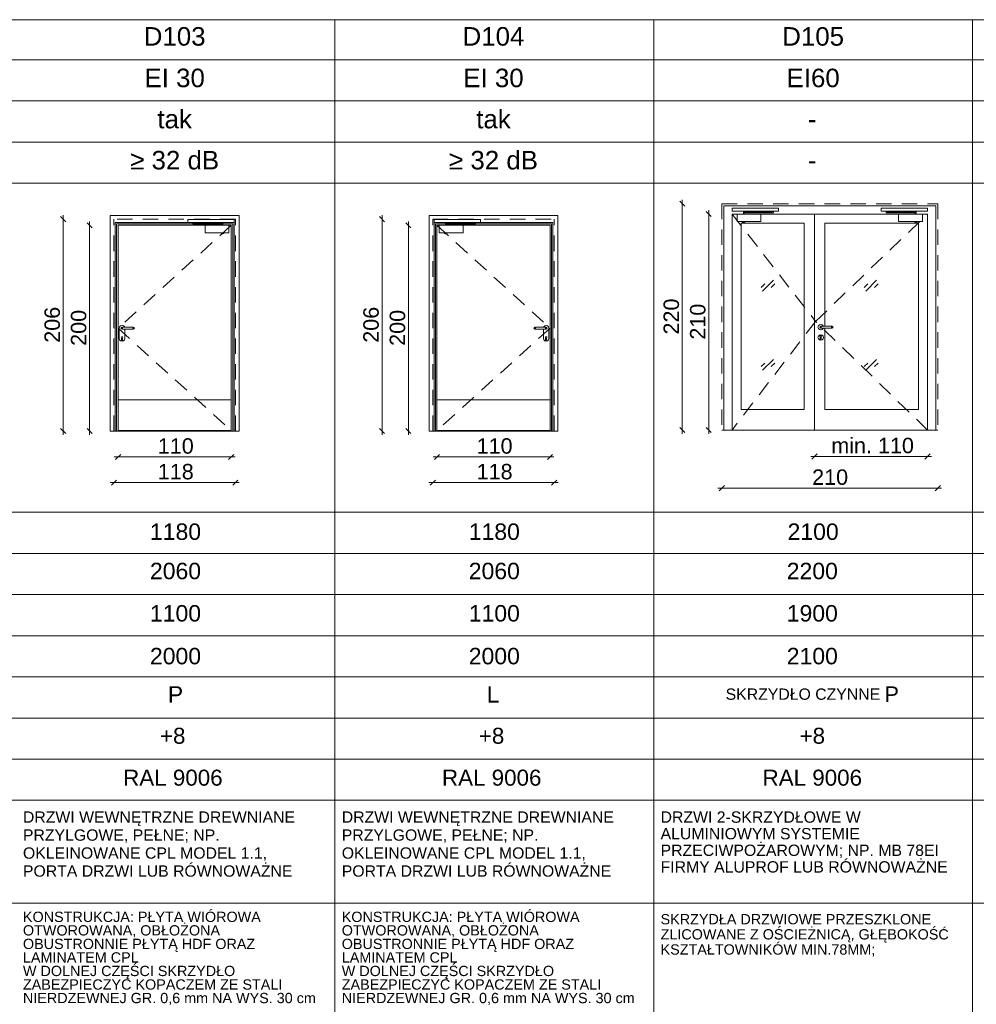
# Paper-space layout 'A-57 ZESTAWIENIE STOLARKI PROJEKTOWANEJ' of a CAD drawing. Header units: millimetres. Extents: x 0 to 900, y 0 to 1010.
# Tile 26 of 63: x 704 to 797, y 304 to 400. Entities that reach past the tile are written whole.
import ezdxf
from ezdxf.xclip import XClip

# ---------------------------------------------------------------- set-up
doc = ezdxf.new("R2010")
doc.units = ezdxf.units.MM
doc.header["$MEASUREMENT"] = 0
doc.header["$XCLIPFRAME"] = 0
doc.linetypes.add('LINIE_3', pattern=[25, 15, -10])
doc.linetypes.add('Przer. długie kreski', pattern=[2.5, 1.5, -1])
doc.layers.add('0_Nr_pióra__1', color=7, linetype='Continuous', lineweight=20)
for name, color, linetype, lineweight, true_color in [('0_Nr_pióra__30', 7, 'Continuous', 5, 0x878787), ('0_Nr_pióra__7', 7, 'Continuous', 18, 0x171717), ('0_Nr_pióra__8', 7, 'Continuous', 13, 0x4c4c4c), ('0_Nr_pióra__94', 7, 'Continuous', 5, 0x3b3b3b)]:
    doc.layers.add(name, color=color, linetype=linetype, lineweight=lineweight, true_color=true_color)
doc.layers.add('A_podrys', color=7, linetype='Continuous')
doc.styles.add('STYL_AUTOMATYCZNY_1', font='arial.ttf')

# ---------------------------------------------------------------- blocks, each defined once
blk = doc.blocks.new('Rysunek_1_1', base_point=(-2089.904, -1946.744))
at = {"layer": '0_Nr_pióra__1', "color": 7, "linetype": 'Continuous', "lineweight": 20}
for p, q in [((768.622, 381.826), (768.122, 382.326)), ((768.372, 382.076), (768.372, 382.451)), ((768.372, 360.076), (768.372, 382.076)), ((771.193, 380.826), (770.693, 381.326)), ((770.943, 381.076), (770.943, 381.451)), ((770.943, 360.076), (770.943, 381.076)), ((708.427, 380.326), (707.927, 380.826)), ((708.177, 380.576), (708.177, 380.951)), ((708.177, 359.976), (708.177, 380.576)), ((710.993, 379.726), (710.493, 380.226)), ((710.743, 379.976), (710.743, 380.351)), ((739.427, 380.326), (738.927, 380.826)), ((739.177, 380.576), (739.177, 380.951)), ((739.177, 359.976), (739.177, 380.576)), ((741.993, 379.726), (741.493, 380.226)), ((741.743, 379.976), (741.743, 380.351)), ((710.743, 359.976), (710.743, 379.976)), ((741.743, 359.976), (741.743, 379.976)), ((707.927, 360.226), (708.427, 359.726)), ((708.177, 359.601), (708.177, 359.976)), ((710.493, 360.226), (710.993, 359.726)), ((710.743, 359.601), (710.743, 359.976)), ((738.927, 360.226), (739.427, 359.726)), ((739.177, 359.601), (739.177, 359.976)), ((741.493, 360.226), (741.993, 359.726)), ((741.743, 359.601), (741.743, 359.976)), ((768.122, 360.326), (768.622, 359.826)), ((768.372, 359.701), (768.372, 360.076)), ((770.693, 360.326), (771.193, 359.826)), ((770.943, 359.701), (770.943, 360.076)), ((713.14, 357.454), (713.515, 357.454)), ((713.765, 357.704), (713.265, 357.204)), ((713.515, 357.454), (724.515, 357.454)), ((724.265, 357.204), (724.765, 357.704)), ((724.515, 357.454), (724.89, 357.454)), ((744.515, 357.454), (744.14, 357.454)), ((744.765, 357.704), (744.265, 357.204)), ((755.515, 357.454), (744.515, 357.454)), ((755.265, 357.204), (755.765, 357.704)), ((755.89, 357.454), (755.515, 357.454)), ((780.86, 357.502), (781.235, 357.502)), ((781.485, 357.752), (780.985, 357.252)), ((781.235, 357.502), (792.215, 357.502)), ((791.965, 357.252), (792.465, 357.752)), ((792.215, 357.502), (792.59, 357.502)), ((713.365, 355.209), (712.865, 354.709)), ((724.665, 354.709), (725.165, 355.209)), ((744.365, 355.209), (743.865, 354.709)), ((755.665, 354.709), (756.165, 355.209)), ((712.74, 354.959), (713.115, 354.959)), ((713.115, 354.959), (724.915, 354.959)), ((724.915, 354.959), (725.29, 354.959)), ((744.115, 354.959), (743.74, 354.959)), ((755.915, 354.959), (744.115, 354.959)), ((756.29, 354.959), (755.915, 354.959)), ((771.84, 354.425), (772.215, 354.425)), ((772.465, 354.675), (771.965, 354.175)), ((772.215, 354.425), (793.215, 354.425)), ((792.965, 354.175), (793.465, 354.675)), ((793.215, 354.425), (793.59, 354.425))]:
    blk.add_line(p, q, dxfattribs=at)
at = {"layer": '0_Nr_pióra__30', "color": 252, "linetype": 'Przer. długie kreski', "lineweight": 5, "true_color": 0x878787}
for p, q in [((772.215, 382.076), (793.215, 382.076)), ((772.215, 382.076), (772.215, 360.076)), ((793.215, 382.076), (793.215, 360.076)), ((773.215, 381.076), (781.335, 370.636)), ((781.335, 370.636), (792.215, 381.076)), ((713.115, 359.976), (713.115, 380.576)), ((724.915, 380.576), (713.115, 380.576)), ((724.915, 359.976), (724.915, 380.576)), ((744.115, 359.976), (744.115, 380.576)), ((744.115, 380.576), (755.915, 380.576)), ((755.915, 359.976), (755.915, 380.576)), ((724.515, 379.976), (713.515, 369.976)), ((744.515, 379.976), (755.515, 369.976)), ((781.335, 370.636), (773.215, 360.076)), ((792.215, 360.076), (781.335, 370.636)), ((713.515, 369.976), (724.515, 360.026)), ((755.515, 369.976), (744.515, 360.026))]:
    blk.add_line(p, q, dxfattribs=at)
at = {"layer": '0_Nr_pióra__30', "color": 252, "linetype": 'Continuous', "lineweight": 5, "true_color": 0x878787}
for p, q in [((772.415, 381.876), (793.015, 381.876)), ((772.415, 381.876), (772.415, 360.076)), ((773.215, 381.076), (773.215, 360.076)), ((792.215, 381.076), (773.215, 381.076)), ((781.235, 360.076), (781.235, 381.076)), ((792.215, 381.076), (792.215, 360.076)), ((793.015, 381.876), (793.015, 360.076)), ((712.745, 380.946), (712.745, 359.976)), ((725.285, 380.946), (712.745, 380.946)), ((713.245, 359.976), (713.245, 380.246)), ((713.245, 380.246), (724.785, 380.246)), ((713.365, 359.976), (713.365, 380.126)), ((713.365, 380.126), (724.665, 380.126)), ((724.665, 380.126), (724.665, 359.976)), ((724.785, 380.246), (724.785, 359.976)), ((725.285, 359.976), (725.285, 380.946)), ((743.745, 359.976), (743.745, 380.946)), ((743.745, 380.946), (756.285, 380.946)), ((744.245, 380.246), (744.245, 359.976)), ((755.785, 380.246), (744.245, 380.246)), ((744.365, 380.126), (744.365, 359.976)), ((755.665, 380.126), (744.365, 380.126)), ((755.665, 359.976), (755.665, 380.126)), ((755.785, 359.976), (755.785, 380.246)), ((756.285, 380.946), (756.285, 359.976)), ((774.095, 362.076), (774.095, 380.196)), ((774.095, 380.196), (780.235, 380.196)), ((780.235, 380.196), (780.235, 362.076)), ((782.235, 380.196), (782.235, 370.176)), ((791.335, 380.196), (782.235, 380.196)), ((791.335, 362.076), (791.335, 380.196)), ((713.515, 379.976), (713.515, 359.976)), ((724.515, 379.976), (713.515, 379.976)), ((724.515, 359.976), (724.515, 379.976)), ((744.515, 359.976), (744.515, 379.976)), ((744.515, 379.976), (755.515, 379.976)), ((755.515, 379.976), (755.515, 359.976)), ((776.03, 373.934), (776.384, 374.287)), ((776.177, 373.58), (777.238, 374.641)), ((777.03, 373.934), (777.384, 374.287)), ((786.061, 373.934), (786.414, 374.287)), ((786.207, 373.58), (787.268, 374.641)), ((787.061, 373.934), (787.414, 374.287)), ((713.661, 370.111), (713.625, 369.976)), ((713.625, 368.976), (713.625, 369.976)), ((713.76, 370.21), (713.661, 370.111)), ((713.895, 370.246), (713.76, 370.21)), ((713.824, 370.047), (713.795, 369.976)), ((713.795, 369.976), (713.824, 369.905)), ((713.84, 370.047), (713.812, 369.976)), ((713.812, 369.976), (713.84, 369.905)), ((713.895, 370.076), (713.824, 370.047)), ((713.824, 369.905), (713.895, 369.876)), ((713.888, 370.047), (713.867, 369.976)), ((713.867, 369.976), (713.888, 369.905)), ((714.03, 370.21), (713.895, 370.246)), ((713.895, 370.076), (714.995, 370.076)), ((713.895, 369.876), (714.995, 369.876)), ((713.96, 370.047), (713.949, 369.976)), ((713.949, 369.976), (713.96, 369.905)), ((714.129, 370.111), (714.03, 370.21)), ((714.138, 370.076), (714.129, 370.111)), ((714.165, 368.976), (714.165, 369.876)), ((714.93, 370.047), (714.942, 369.976)), ((714.942, 369.976), (714.93, 369.905)), ((714.995, 370.076), (715.066, 370.047)), ((715.066, 369.905), (714.995, 369.876)), ((715.002, 370.047), (715.023, 369.976)), ((715.023, 369.976), (715.002, 369.905)), ((715.05, 370.047), (715.078, 369.976)), ((715.078, 369.976), (715.05, 369.905)), ((715.066, 370.047), (715.095, 369.976)), ((715.095, 369.976), (715.066, 369.905)), ((753.964, 370.047), (753.935, 369.976)), ((753.935, 369.976), (753.964, 369.905)), ((753.98, 370.047), (753.952, 369.976)), ((753.952, 369.976), (753.98, 369.905)), ((754.035, 370.076), (753.964, 370.047)), ((753.964, 369.905), (754.035, 369.876)), ((754.028, 370.047), (754.007, 369.976)), ((754.007, 369.976), (754.028, 369.905)), ((755.135, 370.076), (754.035, 370.076)), ((755.135, 369.876), (754.035, 369.876)), ((754.1, 370.047), (754.089, 369.976)), ((754.089, 369.976), (754.1, 369.905)), ((754.865, 368.976), (754.865, 369.876)), ((754.892, 370.076), (754.901, 370.111)), ((754.901, 370.111), (755, 370.21)), ((755, 370.21), (755.135, 370.246)), ((755.07, 370.047), (755.082, 369.976)), ((755.082, 369.976), (755.07, 369.905)), ((755.135, 370.246), (755.27, 370.21)), ((755.135, 370.076), (755.206, 370.047)), ((755.206, 369.905), (755.135, 369.876)), ((755.142, 370.047), (755.163, 369.976)), ((755.163, 369.976), (755.142, 369.905)), ((755.19, 370.047), (755.218, 369.976)), ((755.218, 369.976), (755.19, 369.905)), ((755.206, 370.047), (755.235, 369.976)), ((755.235, 369.976), (755.206, 369.905)), ((755.27, 370.21), (755.369, 370.111)), ((755.369, 370.111), (755.405, 369.976)), ((755.405, 368.976), (755.405, 369.976)), ((781.601, 370.211), (781.565, 370.076)), ((781.565, 370.076), (781.601, 369.941)), ((781.7, 370.31), (781.601, 370.211)), ((781.601, 369.941), (781.7, 369.842)), ((781.835, 370.346), (781.7, 370.31)), ((781.7, 369.842), (781.835, 369.806)), ((781.765, 370.147), (781.735, 370.076)), ((781.735, 370.076), (781.765, 370.005)), ((781.78, 370.147), (781.752, 370.076)), ((781.752, 370.076), (781.78, 370.005)), ((781.835, 370.176), (781.765, 370.147)), ((781.765, 370.005), (781.835, 369.976)), ((781.828, 370.147), (781.807, 370.076)), ((781.807, 370.076), (781.828, 370.005)), ((781.97, 370.31), (781.835, 370.346)), ((781.835, 370.176), (782.935, 370.176)), ((781.835, 369.976), (782.935, 369.976)), ((781.835, 369.806), (781.97, 369.842)), ((781.9, 370.147), (781.889, 370.076)), ((781.889, 370.076), (781.9, 370.005)), ((782.069, 370.211), (781.97, 370.31)), ((781.97, 369.842), (782.069, 369.941)), ((782.078, 370.176), (782.069, 370.211)), ((782.069, 369.941), (782.078, 369.976)), ((782.235, 369.976), (782.235, 362.076)), ((782.87, 370.147), (782.882, 370.076)), ((782.882, 370.076), (782.87, 370.005)), ((782.935, 370.176), (783.006, 370.147)), ((783.006, 370.005), (782.935, 369.976)), ((782.942, 370.147), (782.963, 370.076)), ((782.963, 370.076), (782.942, 370.005)), ((782.99, 370.147), (783.018, 370.076)), ((783.018, 370.076), (782.99, 370.005)), ((783.006, 370.147), (783.035, 370.076)), ((783.035, 370.076), (783.006, 370.005)), ((713.625, 368.976), (713.661, 368.841)), ((713.661, 368.841), (713.76, 368.742)), ((713.76, 368.742), (713.895, 368.706)), ((713.82, 369.073), (713.841, 369.127)), ((713.82, 369.073), (713.845, 369.02)), ((713.895, 369.15), (713.841, 369.127)), ((713.845, 369.02), (713.845, 368.851)), ((713.86, 368.816), (713.845, 368.851)), ((713.895, 368.801), (713.86, 368.816)), ((713.949, 369.127), (713.895, 369.15)), ((713.93, 368.816), (713.895, 368.801)), ((713.895, 368.706), (714.03, 368.742)), ((713.945, 368.851), (713.93, 368.816)), ((713.945, 369.02), (713.97, 369.073)), ((713.945, 369.02), (713.945, 368.851)), ((713.949, 369.127), (713.97, 369.073)), ((714.03, 368.742), (714.129, 368.841)), ((714.129, 368.841), (714.165, 368.976)), ((754.901, 368.841), (754.865, 368.976)), ((755, 368.742), (754.901, 368.841)), ((755.135, 368.706), (755, 368.742)), ((755.081, 369.127), (755.06, 369.073)), ((755.085, 369.02), (755.06, 369.073)), ((755.081, 369.127), (755.135, 369.15)), ((755.085, 369.02), (755.085, 368.851)), ((755.085, 368.851), (755.1, 368.816)), ((755.1, 368.816), (755.135, 368.801)), ((755.135, 369.15), (755.189, 369.127)), ((755.135, 368.801), (755.17, 368.816)), ((755.27, 368.742), (755.135, 368.706)), ((755.17, 368.816), (755.185, 368.851)), ((755.21, 369.073), (755.185, 369.02)), ((755.185, 369.02), (755.185, 368.851)), ((755.21, 369.073), (755.189, 369.127)), ((755.369, 368.841), (755.27, 368.742)), ((755.405, 368.976), (755.369, 368.841)), ((781.601, 369.211), (781.565, 369.076)), ((781.565, 369.076), (781.601, 368.941)), ((781.7, 369.31), (781.601, 369.211)), ((781.601, 368.941), (781.7, 368.842)), ((781.835, 369.346), (781.7, 369.31)), ((781.7, 368.842), (781.835, 368.806)), ((781.761, 369.173), (781.781, 369.227)), ((781.785, 369.12), (781.761, 369.173)), ((781.781, 369.227), (781.835, 369.25)), ((781.785, 369.12), (781.785, 368.951)), ((781.785, 368.951), (781.8, 368.916)), ((781.8, 368.916), (781.835, 368.901)), ((781.97, 369.31), (781.835, 369.346)), ((781.835, 369.25), (781.889, 369.227)), ((781.835, 368.901), (781.871, 368.916)), ((781.835, 368.806), (781.97, 368.842)), ((781.871, 368.916), (781.885, 368.951)), ((781.885, 368.951), (781.885, 369.12)), ((781.889, 369.227), (781.91, 369.173)), ((782.069, 369.211), (781.97, 369.31)), ((781.97, 368.842), (782.069, 368.941)), ((782.105, 369.076), (782.069, 369.211)), ((782.069, 368.941), (782.105, 369.076)), ((776.177, 365.883), (777.238, 366.943)), ((786.207, 365.883), (787.268, 366.943)), ((776.03, 366.236), (776.384, 366.59)), ((777.03, 366.236), (777.384, 366.59)), ((786.061, 366.236), (786.414, 366.59)), ((787.061, 366.236), (787.414, 366.59)), ((724.515, 363.026), (713.515, 363.026)), ((744.515, 363.026), (755.515, 363.026)), ((780.235, 362.076), (774.095, 362.076)), ((782.235, 362.076), (791.335, 362.076)), ((712.745, 359.976), (725.285, 359.976)), ((724.515, 360.026), (713.515, 360.026)), ((756.285, 359.976), (743.745, 359.976)), ((744.515, 360.026), (755.515, 360.026)), ((772.215, 360.076), (793.215, 360.076))]:
    blk.add_line(p, q, dxfattribs=at)
at = {"layer": '0_Nr_pióra__8', "color": 251, "linetype": 'LINIE_3', "lineweight": 13, "true_color": 0x4c4c4c, "flags": 128}
for points in [[(777.715, 381.346), (777.715, 381.646), (773.215, 381.646), (773.215, 381.346)], [(776.022, 381.076), (773.715, 381.076), (773.715, 380.352), (776.022, 380.352)], [(774.315, 381.099), (774.315, 381.282), (777.122, 381.282), (777.122, 381.33), (777.227, 381.33), (777.227, 381.184), (774.403, 381.184), (774.403, 381.099)], [(774.397, 381.099), (774.32, 381.099), (774.32, 381.076), (774.397, 381.076)], [(777.133, 381.33), (777.218, 381.33), (777.218, 381.346), (777.133, 381.346)], [(787.715, 381.346), (787.715, 381.646), (792.215, 381.646), (792.215, 381.346)], [(791.116, 381.099), (791.116, 381.282), (788.309, 381.282), (788.309, 381.33), (788.204, 381.33), (788.204, 381.184), (791.027, 381.184), (791.027, 381.099)], [(788.297, 381.33), (788.212, 381.33), (788.212, 381.346), (788.297, 381.346)], [(789.409, 381.076), (791.716, 381.076), (791.716, 380.352), (789.409, 380.352)], [(791.034, 381.099), (791.111, 381.099), (791.111, 381.076), (791.034, 381.076)], [(720.285, 380.246), (720.285, 380.546), (724.785, 380.546), (724.785, 380.246)], [(723.686, 379.999), (723.686, 380.182), (720.879, 380.182), (720.879, 380.23), (720.773, 380.23), (720.773, 380.084), (723.597, 380.084), (723.597, 379.999)], [(720.867, 380.23), (720.782, 380.23), (720.782, 380.246), (720.867, 380.246)], [(748.745, 380.246), (748.745, 380.546), (744.245, 380.546), (744.245, 380.246)], [(745.345, 379.999), (745.345, 380.182), (748.151, 380.182), (748.151, 380.23), (748.257, 380.23), (748.257, 380.084), (745.433, 380.084), (745.433, 379.999)], [(748.163, 380.23), (748.248, 380.23), (748.248, 380.246), (748.163, 380.246)], [(721.979, 379.976), (724.285, 379.976), (724.285, 379.252), (721.979, 379.252)], [(723.604, 379.999), (723.68, 379.999), (723.68, 379.976), (723.604, 379.976)], [(747.052, 379.976), (744.745, 379.976), (744.745, 379.252), (747.052, 379.252)], [(745.427, 379.999), (745.35, 379.999), (745.35, 379.976), (745.427, 379.976)]]:
    blk.add_lwpolyline(points, close=True, dxfattribs=at)
for points in [[(774.463, 380.352), (774.187, 380.352), (774.187, 380.326, 0.458316), (774.463, 380.326)], [(790.968, 380.352), (791.243, 380.352), (791.243, 380.326, -0.458316), (790.968, 380.326)], [(723.538, 379.252), (723.813, 379.252), (723.813, 379.226, -0.458316), (723.538, 379.226)], [(745.493, 379.252), (745.217, 379.252), (745.217, 379.226, 0.458316), (745.493, 379.226)]]:
    blk.add_lwpolyline(points, format="xyb", close=True, dxfattribs=at)
at = {"layer": '0_Nr_pióra__94', "color": 250, "linetype": 'Continuous', "lineweight": 5, "true_color": 0x3b3b3b}
for p, q in [((50.596, 399.968), (887.596, 399.968)), ((734.596, 399.968), (734.596, 209.576)), ((765.596, 399.968), (765.596, 209.576)), ((796.596, 399.968), (796.596, 209.576)), ((887.596, 396.076), (50.596, 396.076)), ((887.596, 392.076), (50.596, 392.076)), ((887.596, 388.076), (50.596, 388.076)), ((887.596, 384.076), (50.596, 384.076)), ((50.596, 352.076), (887.596, 352.076)), ((49.45, 348.076), (887.596, 348.076)), ((50.596, 344.076), (887.596, 344.076)), ((49.45, 340.076), (887.596, 340.076)), ((50.596, 336.076), (887.596, 336.076)), ((35.268, 332.076), (889.596, 332.076)), ((50.596, 328.076), (887.596, 328.076)), ((50.596, 324.076), (887.596, 324.076)), ((50.596, 314.076), (887.596, 314.076))]:
    blk.add_line(p, q, dxfattribs=at)
at = {"layer": '0_Nr_pióra__1', "color": 7, "linetype": 'Continuous', "lineweight": 20, "char_height": 1.5, "width": 3.43226, "attachment_point": 7, "rotation": 90, "style": 'STYL_AUTOMATYCZNY_1'}
for s, insert in [('\\A1;{\\pql;\\fArial|b0|i0|c238|p0;\\W1.000000;220}', (768.072, 369.36)), ('\\A1;{\\pql;\\fArial|b0|i0|c238|p0;\\W1.000000;206}', (707.877, 368.56)), ('\\A1;{\\pql;\\fArial|b0|i0|c238|p0;\\W1.000000;200}', (710.443, 368.26)), ('\\A1;{\\pql;\\fArial|b0|i0|c238|p0;\\W1.000000;206}', (738.877, 368.56)), ('\\A1;{\\pql;\\fArial|b0|i0|c238|p0;\\W1.000000;200}', (741.443, 368.26)), ('\\A1;{\\pql;\\fArial|b0|i0|c238|p0;\\W1.000000;210}', (770.643, 368.86))]:
    blk.add_mtext(s, dxfattribs=dict(at, insert=insert))
at = {"layer": '0_Nr_pióra__1', "color": 7, "linetype": 'Continuous', "lineweight": 20, "char_height": 1.5, "attachment_point": 7, "style": 'STYL_AUTOMATYCZNY_1'}
for s, insert, width in [('\\A1;{\\pql;\\fArial|b0|i0|c238|p0;\\W1.000000;min. 110}', (782.857, 357.802), 7.73739), ('\\A1;{\\pql;\\fArial|b0|i0|c238|p0;\\W1.000000;110}', (717.375, 357.754), 3.27958), ('\\A1;{\\pql;\\fArial|b0|i0|c238|p0;\\W1.000000;110}', (748.375, 357.754), 3.27958), ('\\A1;{\\pql;\\fArial|b0|i0|c238|p0;\\W1.000000;118}', (717.375, 355.259), 3.27958), ('\\A1;{\\pql;\\fArial|b0|i0|c238|p0;\\W1.000000;118}', (748.375, 355.259), 3.27958), ('\\A1;{\\pql;\\fArial|b0|i0|c238|p0;\\W1.000000;210}', (780.999, 354.725), 3.43226)]:
    blk.add_mtext(s, dxfattribs=dict(at, insert=insert, width=width))
at = {"layer": '0_Nr_pióra__7', "color": 250, "linetype": 'Continuous', "lineweight": 18, "true_color": 0x171717, "style": 'STYL_AUTOMATYCZNY_1'}
for s, insert, char_height, attachment_point in [('\\A1;{\\pqc;\\fArial|b0|i0|c238|p0;\\W1.000000;D103}', (719.015, 397.421), 1.8, 8), ('\\A1;{\\pqc;\\fArial|b0|i0|c238|p0;\\W1.000000;D104}', (750.015, 397.422), 1.8, 8), ('\\A1;{\\pqc;\\fArial|b0|i0|c238|p0;\\W1.000000;D105}', (781.096, 397.418), 1.8, 8), ('\\A1;{\\pqc;\\fArial|b0|i0|c238|p0;\\W1.000000;EI 30}', (719.015, 393.38), 1.8, 8), ('\\A1;{\\pqc;\\fArial|b0|i0|c238|p0;\\W1.000000;EI 30}', (750.015, 393.38), 1.8, 8), ('\\A1;{\\pqc;\\fArial|b0|i0|c238|p0;\\W1.000000;EI60}', (781.096, 393.378), 1.8, 8), ('\\A1;{\\pqc;\\fArial|b0|i0|c238|p0;\\W1.000000;tak}', (719.015, 389.38), 1.8, 8), ('\\A1;{\\pqc;\\fArial|b0|i0|c238|p0;\\W1.000000;tak}', (750.015, 389.38), 1.8, 8), ('\\A1;{\\pqc;\\fArial|b0|i0|c238|p0;\\W1.000000;-}', (781.015, 389.408), 1.8, 8), ('\\A1;{\\pqc;\\fArial|b0|i0|c238|p0;\\W1.000000;≥ 32 dB}', (719.015, 385.386), 1.8, 8), ('\\A1;{\\pqc;\\fArial|b0|i0|c238|p0;\\W1.000000;≥ 32 dB}', (750.015, 385.386), 1.8, 8), ('\\A1;{\\pqc;\\fArial|b0|i0|c238|p0;\\W1.000000;-}', (781.015, 385.408), 1.8, 8), ('\\A1;{\\pqc;\\fArial|b0|i0|c238|p0;\\W1.000000;1180}', (719.096, 349.369), 1.6, 8), ('\\A1;{\\pqc;\\fArial|b0|i0|c238|p0;\\W1.000000;1180}', (750.096, 349.369), 1.6, 8), ('\\A1;{\\pqc;\\fArial|b0|i0|c238|p0;\\W1.000000;2100}', (781.096, 349.369), 1.6, 8), ('\\A1;{\\pqc;\\fArial|b0|i0|c238|p0;\\W1.000000;2060}', (719.096, 345.549), 1.6, 8), ('\\A1;{\\pqc;\\fArial|b0|i0|c238|p0;\\W1.000000;2060}', (750.096, 345.549), 1.6, 8), ('\\A1;{\\pqc;\\fArial|b0|i0|c238|p0;\\W1.000000;2200}', (781.015, 345.549), 1.6, 8), ('\\A1;{\\pqc;\\fArial|b0|i0|c238|p0;\\W1.000000;1100}', (719.096, 341.435), 1.6, 8), ('\\A1;{\\pqc;\\fArial|b0|i0|c238|p0;\\W1.000000;1100}', (750.096, 341.435), 1.6, 8), ('\\A1;{\\pqc;\\fArial|b0|i0|c238|p0;\\W1.000000;1900}', (781.015, 341.435), 1.6, 8), ('\\A1;{\\pqc;\\fArial|b0|i0|c238|p0;\\W1.000000;2000}', (719.096, 337.275), 1.6, 8), ('\\A1;{\\pqc;\\fArial|b0|i0|c238|p0;\\W1.000000;2000}', (750.096, 337.275), 1.6, 8), ('\\A1;{\\pqc;\\fArial|b0|i0|c238|p0;\\W1.000000;2100}', (781.015, 337.275), 1.6, 8), ('\\A1;{\\pqc;\\fArial|b0|i0|c238|p0;\\W1.000000;P}', (719.096, 333.571), 1.6, 8), ('\\A1;{\\pqc;\\fArial|b0|i0|c238|p0;\\W1.000000;L}', (749.971, 333.571), 1.6, 8), ('\\A1;{\\pqc;\\fArial|b0|i0|c238|p0;\\W1.000000;SKRZYDŁO CZYNNE \\fArial|b0|i0|c238|p0;\\H1.363636x;\\W1.000000;P}', (781.015, 335.148), 1.1, 2), ('\\A1;{\\pqc;\\fArial|b0|i0|c238|p0;\\W1.000000;+8}', (718.825, 329.552), 1.55668, 8), ('\\A1;{\\pqc;\\fArial|b0|i0|c238|p0;\\W1.000000;+8}', (749.825, 329.552), 1.55668, 8), ('\\A1;{\\pqc;\\fArial|b0|i0|c238|p0;\\W1.000000;+8}', (781.015, 329.552), 1.55668, 8), ('\\A1;{\\pqc;\\fArial|b0|i0|c238|p0;\\W1.000000;RAL 9006}', (718.842, 325.477), 1.55668, 8), ('\\A1;{\\pqc;\\fArial|b0|i0|c238|p0;\\W1.000000;RAL 9006}', (749.842, 325.477), 1.55668, 8), ('\\A1;{\\pqc;\\fArial|b0|i0|c238|p0;\\W1.000000;RAL 9006}', (781.015, 325.477), 1.55668, 8)]:
    blk.add_mtext(s, dxfattribs=dict(at, insert=insert, char_height=char_height, attachment_point=attachment_point))
at = {"layer": '0_Nr_pióra__7', "color": 250, "linetype": 'Continuous', "lineweight": 18, "true_color": 0x171717, "width": 29.45911, "attachment_point": 1, "style": 'STYL_AUTOMATYCZNY_1'}
for s, insert, char_height, line_spacing_factor in [('\\A1;{\\pql;\\fArial|b0|i0|c238|p0;\\W1.000000;DRZWI WEWNĘTRZNE DREWNIANE \\fArial|b0|i0|c238|p0;\\W1.000000;PRZYLGOWE, PEŁNE; NP. OKLEINOWANE \\fArial|b0|i0|c238|p0;\\W1.000000;CPL MODEL 1.1,  PORTA DRZWI LUB \\fArial|b0|i0|c238|p0;\\W1.000000;RÓWNOWAŻNE}', (704.262, 322.997), 1.1, 0.953531), ('\\A1;{\\pql;\\fArial|b0|i0|c238|p0;\\W1.000000;DRZWI WEWNĘTRZNE DREWNIANE \\fArial|b0|i0|c238|p0;\\W1.000000;PRZYLGOWE, PEŁNE; NP. OKLEINOWANE \\fArial|b0|i0|c238|p0;\\W1.000000;CPL MODEL 1.1,  PORTA DRZWI LUB \\fArial|b0|i0|c238|p0;\\W1.000000;RÓWNOWAŻNE}', (735.262, 322.997), 1.1, 0.953531), ('\\A1;{\\pql;\\fArial|b0|i0|c238|p0;\\W1.000000;DRZWI 2-SKRZYDŁOWE W ALUMINIOWYM SYSTEMIE PRZECIWPOŻAROWYM; NP. MB 78EI FIRMY ALUPROF LUB RÓWNOWAŻNE}', (766.262, 322.997), 1.1, 0.880475), ('\\A1;{\\pql;\\fArial|b0|i0|c238|p0;\\W1.000000;KONSTRUKCJA: PŁYTA WIÓROWA OTWOROWANA, OBŁOŻONA OBUSTRONNIE PŁYTĄ HDF ORAZ LAMINATEM CPL\\P\\pql;\\fArial|b0|i0|c238|p0;\\W1.000000;W DOLNEJ CZĘŚCI SKRZYDŁO ZABEZPIECZYĆ KOPACZEM ZE STALI NIERDZEWNEJ GR. 0,6 mm NA WYS. 30 cm}', (704.262, 313.249), 1, 0.789177), ('\\A1;{\\pql;\\fArial|b0|i0|c238|p0;\\W1.000000;KONSTRUKCJA: PŁYTA WIÓROWA OTWOROWANA, OBŁOŻONA OBUSTRONNIE PŁYTĄ HDF ORAZ LAMINATEM CPL\\P\\pql;\\fArial|b0|i0|c238|p0;\\W1.000000;W DOLNEJ CZĘŚCI SKRZYDŁO ZABEZPIECZYĆ KOPACZEM ZE STALI NIERDZEWNEJ GR. 0,6 mm NA WYS. 30 cm}', (735.262, 313.249), 1, 0.789177), ('\\A1;{\\pql;\\fArial|b0|i0|c238|p0;\\W1.000000;SKRZYDŁA DRZWIOWE PRZESZKLONE \\fArial|b0|i0|c238|p0;\\W1.000000;ZLICOWANE Z OŚCIEŻNICĄ, \\fArial|b0|i0|c238|p0;\\W1.000000;GŁĘBOKOŚĆ KSZTAŁTOWNIKÓW \\fArial|b0|i0|c238|p0;\\W1.000000;MIN.78MM;}', (766.262, 313.02), 1, 0.883417)]:
    blk.add_mtext(s, dxfattribs=dict(at, insert=insert, char_height=char_height, line_spacing_factor=line_spacing_factor))

psp = doc.layouts.new('A-57 ZESTAWIENIE STOLARKI PROJEKTOWANEJ')

# ---------------------------------------------------------------- block references
at = {"layer": 'A_podrys', "color": 37, "linetype": 'Continuous', "lineweight": 5, "true_color": 0x656532}
ref = psp.add_blockref('Rysunek_1_1', (-2089.904, -1946.744), dxfattribs=at)
XClip(ref).set_block_clipping_path([(28.6628210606, 4.9003190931), (892.6953650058, 1005.4179299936)])

doc.saveas('drawing.dxf')
